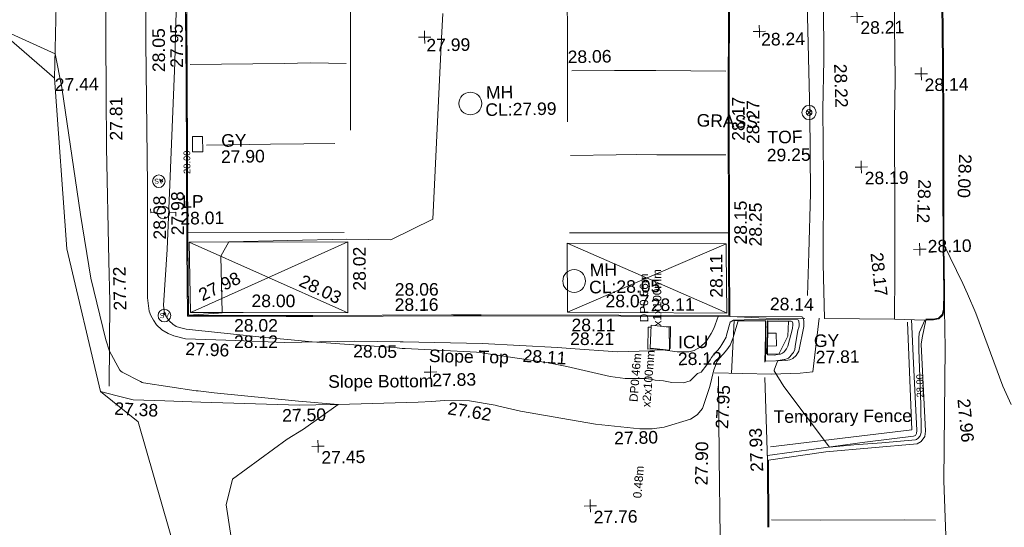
# Model space of a CAD drawing. Header units: millimetres. Extents: x -287732 to 520720, y -88450 to 287754.
# Tile 190 of 256: x -36052 to -6642, y 99542 to 114701. Entities that reach past the tile are written whole.
import ezdxf

# ---------------------------------------------------------------- set-up
doc = ezdxf.new("R2010")
doc.units = ezdxf.units.MM
doc.linetypes.add('IMPORT-UG_ELEC_QLB2 _2_', pattern=[2500, 1500, -300, 0, -50, 150, -300, 0, -200])
doc.linetypes.add('IMPORT-UG_ELEC_STREET LIGHTING_QLB2 _2_', pattern=[2700, 1500, -300, 0, -250, 150, -300, 0, -200])
for name, color, linetype, lineweight, true_color in [('00__TOPO__TOP_OF_FENCE_SYMBOL', 7, 'Continuous', 9, 0x666666), ('00_TOPO_FENCE', 7, 'Continuous', 9, 0x3f7f4f), ('00_TOPO_FENCE_2D', 7, 'Continuous', 9, 0x3f7f4f), ('00_TOPO_FOOTPATH', 7, 'Continuous', 9, 0xa50000), ('00_TOPO_FURN_LAMP_POST', 7, 'Continuous', 9, 0x666666), ('00_TOPO_KERB_BOTTOM', 1, 'Continuous', 9, 0xff0000), ('00_TOPO_KERB_TOP', 7, 'Continuous', 9, 0xa500a5), ('00_TOPO_LEVEL_SPOT', 7, 'Continuous', 9, 0x666666), ('00_TOPO_ROAD_MARKING_WHITE_CONTINUOUS', 7, 'Continuous', 9, 0x999999), ('00_TOPO_SERV_GULLY', 7, 'Continuous', 9, 0x5252a5), ('00_TOPO_SERV_IC', 5, 'Continuous', 9, 0x0000ff), ('00_TOPO_SERV_MH', 7, 'Continuous', 9, 0x666666), ('00_TOPO_SERV_STOP_VALVE', 7, 'Continuous', 9, 0x666666), ('00_TOPO_TOP_OF_FENCE', 7, 'Continuous', 9, 0x666666), ('00_UAV_CONCRETE', 9, 'Continuous', 9, 0x808080), ('00_UAV_FENCE', 7, 'Continuous', 9, 0x264c2f), ('00_UAV_FORM_LINES', 7, 'Continuous', 9, 0x666666), ('00_UAV_KERB_BOTTOM', 1, 'Continuous', 9, 0xff0000), ('00_UAV_KERB_TOP', 7, 'Continuous', 9, 0xa500a5), ('00_UAV_LEVEL_SPOT', 7, 'Continuous', 9, 0x666666), ('00_UAV_ROAD_MARKING_WHITE_CONTINUOUS', 7, 'Continuous', 9, 0x999999), ('00_UAV_ROAD_MARKING_YELLOW_CONTINUOUS', 40, 'Continuous', 9, 0xffbf00), ('00_UAV_SERV_GULLY', 7, 'Continuous', 9, 0x5252a5), ('00_UAV_SLOPE_BOTTOM', 30, 'Continuous', 9, 0xff7f00), ('00_UAV_SLOPE_TOP', 40, 'Continuous', 9, 0xffbf00), ('00_UAV_WALL_RETAINING', 7, 'Continuous', 9, 0x7c00a5), ('01_DTM_CONTOUR_MJR', 7, 'Continuous', 9, 0x7f3f00), ('01_DTM_CONTOUR_MNR', 7, 'Continuous', 9, 0xa5a552), ('01_DTM_CONTOUR_MNR_LABELS', 7, 'Continuous', 9, 0xa5a552), ('12333-PUM-2D-U-0001-C01 - Rev2_REVIT IMPORT_dwg', 7, 'Continuous', 9, 0x767676), ('PUM-ELECTRIC-MH', 1, 'Continuous', 9, 0xff0000), ('PUM-ELECTRIC-QLB2', 1, 'IMPORT-UG_ELEC_QLB2 _2_', 9, 0xff0000)]:
    doc.layers.add(name, color=color, linetype=linetype, lineweight=lineweight, true_color=true_color)
for name, color, linetype, lineweight in [('00_TOPO_DRIVE_WAY', 7, 'Continuous', 9), ('00_TOPO_ROAD_EDGE', 7, 'Continuous', 9), ('00_TOPO_SURFACE', 7, 'Continuous', 9), ('00_TOPO_SURVEY_TEXT', 7, 'Continuous', 9), ('GEN-TEXT', 7, 'Continuous', 9)]:
    doc.layers.add(name, color=color, linetype=linetype, lineweight=lineweight)
doc.styles.add('Arial_1', font='arial.ttf', dxfattribs={"height": 250})
doc.styles.add('Swis721 Lt BT', font='swissl.ttf', dxfattribs={"height": 400})
doc.styles.add('Swis721 Lt BT_1', font='swissl.ttf', dxfattribs={"height": 200})
doc.styles.add('Swis721 Lt BT_2', font='swissl.ttf', dxfattribs={"height": 375})

# ---------------------------------------------------------------- blocks, each defined once
blk = doc.blocks.new('12333-PUM-2D-U-0001-C01 - Rev2_REVIT IMPORT_dwg_MSL_Lamp_Post_SYM-2077199-Site Location Plan Proposed')
at = {"layer": '00_TOPO_FURN_LAMP_POST', "color": 254, "true_color": 0xcccccc, "flags": 128}
for points in [[(-500, 0), (-1000, 0), (-1000, 317)], [(500, 0), (1000, 0), (1000, -317)]]:
    blk.add_lwpolyline(points, dxfattribs=at)
at = {"layer": '00_TOPO_FURN_LAMP_POST', "color": 254, "true_color": 0xcccccc}
blk.add_circle((0, 0), 500, dxfattribs=at)
blk = doc.blocks.new('12333-PUM-2D-U-0001-C01 - Rev2_REVIT IMPORT_dwg_MM-2077200-Site Location Plan Proposed')
at = {"layer": '00_TOPO_LEVEL_SPOT', "color": 254, "true_color": 0xcccccc, "flags": 128}
for points in [[(0, -500), (0, 0), (-500, 0)], [(500, 0), (0, 0), (0, 500)]]:
    blk.add_lwpolyline(points, dxfattribs=at)
blk = doc.blocks.new('12333-PUM-2D-U-0001-C01 - Rev2_REVIT IMPORT_dwg_MSL_Sluice_Valve_SYM-2077246-Site Location Plan Proposed')
at = {"layer": '00_TOPO_SERV_STOP_VALVE', "color": 254, "true_color": 0xcccccc}
blk.add_circle((0, 0), 500, dxfattribs=at)
at = {"layer": '00_TOPO_SERV_STOP_VALVE', "insert": (0, 199), "char_height": 400, "width": 785.11, "attachment_point": 2, "line_spacing_factor": 1.005062, "style": 'Swis721 Lt BT'}
blk.add_mtext('SV', dxfattribs=at)
blk = doc.blocks.new('12333-PUM-2D-U-0001-C01 - Rev2_REVIT IMPORT_dwg_UAV-2077255-Site Location Plan Proposed')
at = {"layer": '00_UAV_LEVEL_SPOT', "color": 254, "true_color": 0xcccccc, "flags": 128}
for points in [[(0, -500), (0, 0), (-500, 0)], [(500, 0), (0, 0), (0, 500)]]:
    blk.add_lwpolyline(points, dxfattribs=at)
blk = doc.blocks.new('12333-PUM-2D-U-0001-C01 - Rev2_REVIT IMPORT_dwg_MSL_Node_LineworkTOF-2077201-Site Location Plan Proposed')
at = {"layer": '00__TOPO__TOP_OF_FENCE_SYMBOL', "color": 254, "true_color": 0xcccccc, "flags": 128}
for points in [[(165, 165), (0, 0), (-165, 165)], [(165, -165), (0, 0), (-165, -165)]]:
    blk.add_lwpolyline(points, dxfattribs=at)
at = {"layer": '00__TOPO__TOP_OF_FENCE_SYMBOL', "color": 254, "true_color": 0xcccccc}
for radius in [563, 234]:
    blk.add_circle((0, 0), radius, dxfattribs=at)
blk = doc.blocks.new('12333-PUM-2D-U-0001-C01 - Rev2_REVIT IMPORT_dwg_MGS62954_T2_Galway_ITM_3d_Rev1-2077680-Site Location Plan Proposed')
at = {"layer": '00_TOPO_DRIVE_WAY', "color": 254, "true_color": 0xcccccc, "flags": 128}
blk.add_lwpolyline([(533894824, 725661292), (533894479, 725661310), (533893890, 725661340)], dxfattribs=at)
at = {"layer": '00_TOPO_FENCE', "color": 254, "true_color": 0xcccccc, "flags": 128}
blk.add_lwpolyline([(533891519, 725673277), (533891446, 725670829), (533891460, 725667548), (533891439, 725665129), (533891360, 725663363), (533891303, 725662093)], dxfattribs=at)
at = {"layer": '00_TOPO_FENCE_2D', "color": 254, "true_color": 0xcccccc, "flags": 128}
for points in [[(533891631, 725661410), (533891419, 725659810), (533891037, 725659775), (533890173, 725659760), (533888482, 725659833)], [(533890120, 725657592), (533894349, 725658023), (533894276, 725661241)]]:
    blk.add_lwpolyline(points, dxfattribs=at)
at = {"layer": '00_TOPO_FOOTPATH', "color": 254, "true_color": 0xcccccc, "flags": 128}
for points in [[(533895645, 725683890), (533894270, 725683915), (533894254, 725683278), (533894242, 725682187), (533894205, 725679310), (533894149, 725676907), (533894137, 725675231), (533894115, 725673802), (533894089, 725672411), (533894069, 725671114), (533894042, 725670102), (533894033, 725668496), (533893993, 725667280), (533893945, 725664481), (533893918, 725662731), (533893890, 725661340)], [(533893890, 725661340), (533891796, 725661390), (533891783, 725663030), (533891838, 725665615), (533891857, 725667649), (533891913, 725669116), (533891931, 725670837), (533891969, 725673333), (533891949, 725673643)], [(533837271, 725648645), (533839604, 725648601), (533842335, 725648558), (533845131, 725648518), (533848796, 725648439), (533850985, 725648363), (533854020, 725648331), (533857372, 725648273), (533860171, 725648238), (533863565, 725648186), (533867771, 725648127), (533870573, 725648051), (533871804, 725648040), (533872430, 725648048), (533875790, 725647983), (533878716, 725647943), (533881609, 725647887), (533885852, 725647828), (533888400, 725647770), (533888460, 725649319), (533888493, 725652011), (533888568, 725654926), (533888578, 725657297), (533888600, 725659720)]]:
    blk.add_lwpolyline(points, dxfattribs=at)
at = {"layer": '00_TOPO_KERB_BOTTOM', "color": 254, "true_color": 0xcccccc}
blk.add_line((533890044, 725657192), (533890020, 725655188), dxfattribs=at)
at = {"layer": '00_TOPO_KERB_BOTTOM', "color": 254, "true_color": 0xcccccc, "flags": 128}
blk.add_lwpolyline([(533895492, 725670742), (533895478, 725668969), (533895457, 725667173), (533895425, 725665227), (533895401, 725663539), (533895395, 725662111), (533895380, 725661598), (533895333, 725661433), (533895209, 725661323), (533895036, 725661293), (533894824, 725661292)], dxfattribs=at)
at = {"layer": '00_TOPO_KERB_TOP', "color": 254, "true_color": 0xcccccc}
blk.add_line((533889995, 725655189), (533890020, 725657170), dxfattribs=at)
at = {"layer": '00_TOPO_KERB_TOP', "color": 254, "true_color": 0xcccccc, "flags": 128}
blk.add_lwpolyline([(533895466, 725670742), (533895452, 725668969), (533895431, 725667173), (533895399, 725665227), (533895375, 725663540), (533895369, 725662112), (533895354, 725661602), (533895311, 725661448), (533895197, 725661347), (533895032, 725661318), (533894824, 725661318)], dxfattribs=at)
at = {"layer": '00_TOPO_ROAD_EDGE', "color": 254, "true_color": 0xcccccc, "flags": 128}
for points in [[(533877740, 725667260), (533877810, 725671320), (533877870, 725674550), (533877910, 725677270), (533877940, 725679620), (533877980, 725681230), (533878010, 725683300), (533878040, 725685470), (533878060, 725687080), (533878090, 725688640), (533878100, 725690090), (533878160, 725692660), (533878200, 725695180), (533878240, 725697660), (533878290, 725700020), (533878330, 725702510), (533878390, 725705230), (533878410, 725707470), (533878420, 725708550)], [(533884584, 725685924), (533884520, 725683760), (533884410, 725678270), (533884360, 725674900), (533884320, 725673410), (533884290, 725671610), (533884260, 725669530), (533884220, 725667400)], [(533895380, 725661598), (533895386, 725660443), (533895329, 725658505), (533895270, 725656486), (533895320, 725654026), (533895227, 725650913), (533895121, 725648045), (533894986, 725647163), (533894772, 725646159), (533894696, 725645950)]]:
    blk.add_lwpolyline(points, dxfattribs=at)
at = {"layer": '00_TOPO_ROAD_MARKING_WHITE_CONTINUOUS', "color": 254, "true_color": 0xcccccc, "flags": 128}
for points in [[(533877640, 725669260), (533876590, 725669290), (533875790, 725669290)], [(533884380, 725668920), (533885650, 725668910), (533886890, 725668890)], [(533875340, 725666890), (533876340, 725666880), (533877260, 725666870)], [(533885660, 725666390), (533886280, 725666390), (533886870, 725666370)], [(533890110, 725655410), (533891560, 725655370), (533894090, 725655340), (533895000, 725655310)]]:
    blk.add_lwpolyline(points, dxfattribs=at)
at = {"layer": '00_TOPO_SERV_GULLY', "color": 254, "true_color": 0xcccccc}
for p, q in [((533873316, 725667154), (533873012, 725667154)), ((533873012, 725667154), (533873012, 725666697)), ((533873316, 725666697), (533873316, 725667154)), ((533873316, 725666697), (533873012, 725666697))]:
    blk.add_line(p, q, dxfattribs=at)
at = {"layer": '00_TOPO_SERV_IC', "color": 254, "true_color": 0xcccccc}
for p, q in [((533886575, 725660601), (533886613, 725661287)), ((533886613, 725661287), (533887147, 725661211)), ((533887147, 725661211), (533887147, 725660525)), ((533886575, 725660601), (533887147, 725660525))]:
    blk.add_line(p, q, dxfattribs=at)
at = {"layer": '00_TOPO_SERV_MH', "color": 254, "true_color": 0xcccccc}
for centre in [(533881330, 725667996), (533884337, 725662643)]:
    blk.add_circle(centre, 339, dxfattribs=at)
at = {"layer": '00_TOPO_SURFACE', "color": 254, "true_color": 0xcccccc}
blk.add_line((533890020, 725657170), (533889980, 725659661), dxfattribs=at)
at = {"layer": '00_TOPO_SURFACE', "color": 254, "true_color": 0xcccccc, "flags": 128}
blk.add_lwpolyline([(533872230, 725648046), (533872457, 725650675), (533872766, 725652997), (533871245, 725658663), (533870130, 725659590), (533869206, 725663868), (533868929, 725668968), (533867513, 725670235), (533863196, 725670595), (533858684, 725670388), (533851815, 725670284), (533844993, 725669701), (533838118, 725669333), (533831737, 725668808), (533825871, 725668589), (533819290, 725668477), (533816561, 725668432), (533813689, 725668438), (533811207, 725668706), (533808951, 725669079), (533805382, 725669166), (533801897, 725669302), (533799767, 725669245), (533797809, 725669252)], dxfattribs=at)
at = {"layer": '00_UAV_CONCRETE', "color": 254, "true_color": 0xcccccc, "flags": 128}
blk.add_lwpolyline([(533888987, 725659811), (533889092, 725661381), (533890044, 725661349)], dxfattribs=at)
blk.add_lwpolyline([(533890049, 725660369), (533890089, 725661353), (533890715, 725661320), (533890690, 725660882), (533890413, 725660355)], close=True, dxfattribs=at)
at = {"layer": '00_UAV_FENCE', "color": 254, "true_color": 0xcccccc, "flags": 128}
blk.add_lwpolyline([(533871180, 725708480), (533871084, 725703482), (533871032, 725700791), (533870991, 725698483), (533870902, 725693484), (533870875, 725691996), (533870810, 725688485), (533870731, 725684282), (533870714, 725683486), (533870608, 725678488), (533870540, 725675317), (533870518, 725673490), (533870457, 725668490), (533870437, 725666875), (533870451, 725663492), (533870456, 725662277), (533870393, 725659745)], dxfattribs=at)
at = {"layer": '00_UAV_FORM_LINES', "color": 254, "true_color": 0xcccccc, "flags": 128}
for points in [[(533871586, 725662360), (533871650, 725665710), (533871668, 725669999), (533871723, 725673539), (533871833, 725678033), (533871930, 725684728), (533872027, 725688226)], [(533868929, 725668968), (533869009, 725671156), (533869147, 725674024), (533869366, 725677848)], [(533888967, 725661500), (533891117, 725661453), (533891144, 725661441), (533891147, 725661436), (533891175, 725661338), (533891180, 725661255), (533891175, 725661161), (533891010, 725660430), (533890926, 725660302), (533890832, 725660216), (533890739, 725660172), (533890618, 725660156), (533890008, 725660151), (533890036, 725661349)], [(533890018, 725657331), (533892937, 725657683), (533894395, 725657832), (533894455, 725657850), (533894479, 725657909), (533894497, 725658005), (533894430, 725660010), (533894395, 725661314)], [(533894824, 725661292), (533894702, 725660763), (533894665, 725660575), (533894748, 725657975), (533894726, 725657817), (533894622, 725657670), (533894498, 725657599), (533891768, 725657409), (533890044, 725657192)]]:
    blk.add_lwpolyline(points, dxfattribs=at)
blk.add_lwpolyline([(533890071, 725660336), (533890097, 725661348), (533890796, 725661329), (533890832, 725661320), (533890846, 725661272), (533890848, 725661229), (533890831, 725661107), (533890689, 725660583), (533890644, 725660506), (533890570, 725660421), (533890519, 725660380), (533890464, 725660355), (533890420, 725660347), (533890272, 725660329)], close=True, dxfattribs=at)
at = {"layer": '00_UAV_KERB_BOTTOM', "color": 254, "true_color": 0xcccccc, "flags": 128}
blk.add_lwpolyline([(533889155, 725673243), (533889044, 725668472), (533889040, 725668245), (533888964, 725663246), (533888938, 725661531), (533885654, 725661599), (533881542, 725661685), (533880655, 725661697), (533876514, 725661751), (533875656, 725661767), (533872800, 725661819), (533872825, 725663962), (533872883, 725668962), (533872905, 725670811), (533872963, 725673961), (533873055, 725678960), (533873059, 725679161), (533873143, 725683959), (533873198, 725687109), (533873240, 725688958), (533873283, 725690870)], dxfattribs=at)
at = {"layer": '00_UAV_KERB_TOP', "color": 254, "true_color": 0xcccccc, "flags": 128}
blk.add_lwpolyline([(533889171, 725673248), (533889074, 725668471), (533889071, 725668249), (533888994, 725663250), (533888967, 725661500), (533885718, 725661568), (533881541, 725661655), (533880719, 725661666), (533876513, 725661721), (533875720, 725661735), (533872770, 725661790), (533872793, 725663838), (533872852, 725668838), (533872875, 725670811), (533872931, 725673837), (533873023, 725678836), (533873029, 725679161), (533873111, 725683835), (533873168, 725687110), (533873209, 725688834), (533873257, 725690870)], dxfattribs=at)
at = {"layer": '00_UAV_ROAD_MARKING_WHITE_CONTINUOUS', "color": 254, "true_color": 0xcccccc}
for p, q in [((533875790, 725669290), (533872984, 725669307)), ((533888977, 725668827), (533886890, 725668890)), ((533875340, 725666890), (533873429, 725666889)), ((533884295, 725666389), (533885660, 725666390)), ((533886870, 725666370), (533888934, 725666330)), ((533877491, 725664208), (533872829, 725664287)), ((533888976, 725664002), (533884225, 725664080))]:
    blk.add_line(p, q, dxfattribs=at)
at = {"layer": '00_UAV_ROAD_MARKING_YELLOW_CONTINUOUS', "color": 254, "true_color": 0xcccccc}
blk.add_line((533888900, 725663676), (533884119, 725661717), dxfattribs=at)
at = {"layer": '00_UAV_ROAD_MARKING_YELLOW_CONTINUOUS', "color": 254, "true_color": 0xcccccc, "flags": 128}
for points in [[(533872859, 725664007), (533877596, 725663935), (533877592, 725663673), (533877567, 725661809), (533874432, 725661872), (533872868, 725661903)], [(533884148, 725663775), (533888900, 725663676), (533888897, 725663429), (533888879, 725661607), (533885702, 725661680), (533884119, 725661717)]]:
    blk.add_lwpolyline(points, close=True, dxfattribs=at)
for points in [[(533872859, 725664007), (533877389, 725661892), (533877567, 725661809)], [(533877596, 725663935), (533873002, 725661961), (533872868, 725661903)], [(533884148, 725663775), (533888693, 725661692), (533888879, 725661607)]]:
    blk.add_lwpolyline(points, dxfattribs=at)
at = {"layer": '00_UAV_SERV_GULLY', "color": 254, "true_color": 0xcccccc}
for p, q in [((533890080, 725660601), (533890080, 725660982)), ((533890080, 725660982), (533890347, 725660982)), ((533890347, 725660982), (533890347, 725660601)), ((533890080, 725660601), (533890347, 725660601))]:
    blk.add_line(p, q, dxfattribs=at)
at = {"layer": '00_UAV_SLOPE_BOTTOM', "color": 254, "true_color": 0xcccccc, "flags": 128}
blk.add_lwpolyline([(533890036, 725661349), (533889219, 725661369), (533889051, 725660845), (533888961, 725660648), (533888864, 725660513), (533888751, 725660381), (533888643, 725660260), (533888554, 725660153), (533888503, 725660020), (533888459, 725659915), (533888338, 725659425), (533888105, 725658765), (533887939, 725658585), (533887737, 725658458), (533886946, 725658235), (533886595, 725658187), (533886223, 725658196), (533884905, 725658360), (533882668, 725658789), (533882024, 725658950), (533881913, 725658978), (533881147, 725659122), (533880395, 725659139), (533880027, 725659118), (533879614, 725659108), (533877231, 725659083), (533877044, 725659082), (533876074, 725659079), (533873129, 725659217), (533872050, 725659276), (533871103, 725659329), (533870628, 725659455), (533870130, 725659590)], dxfattribs=at)
at = {"layer": '00_UAV_SLOPE_TOP', "color": 254, "true_color": 0xcccccc, "flags": 128}
blk.add_lwpolyline([(533888621, 725661508), (533888485, 725661148), (533888401, 725661005), (533888248, 725660772), (533888066, 725660598), (533887888, 725660503), (533887721, 725660470), (533887556, 725660467), (533887381, 725660477), (533886955, 725660544), (533886778, 725660542), (533886564, 725660516), (533885599, 725660504), (533884193, 725660628), (533883804, 725660662), (533881556, 725660826), (533879202, 725660916), (533879106, 725660920), (533877752, 725660959), (533875643, 725660958), (533874206, 725661038), (533872699, 725661123), (533872350, 725661217), (533872188, 725661290), (533871997, 725661400), (533871846, 725661549), (533871759, 725661690), (533871674, 725661835), (533871631, 725661964), (533871586, 725662360)], dxfattribs=at)
at = {"layer": '00_UAV_WALL_RETAINING', "color": 254, "true_color": 0xcccccc}
blk.add_line((533890044, 725661349), (533889994, 725660122), dxfattribs=at)
at = {"layer": '00_UAV_WALL_RETAINING', "color": 254, "true_color": 0xcccccc, "flags": 128}
blk.add_lwpolyline([(533891212, 725661399), (533890050, 725661437), (533888967, 725661500)], dxfattribs=at)
at = {"layer": '01_DTM_CONTOUR_MJR', "color": 254, "true_color": 0xcccccc, "flags": 128}
blk.add_lwpolyline([(533874036, 725654576), (533873828, 725656140), (533874036, 725656908), (533875685, 725658066), (533876182, 725658360), (533877230, 725659080), (533876042, 725659201), (533873526, 725659494), (533873054, 725659555), (533872996, 725659563), (533871427, 725659825), (533871383, 725659839), (533871333, 725659865), (533870790, 725660152), (533870751, 725660188), (533870727, 725660220), (533870420, 725660790), (533870319, 725661134), (533869910, 725662980), (533869629, 725664891), (533869134, 725668686), (533868960, 725669700), (533867649, 725670316)], dxfattribs=at)
at = {"layer": '01_DTM_CONTOUR_MNR', "color": 254, "true_color": 0xcccccc, "flags": 128}
for points in [[(533897326, 725658726), (533897090, 725659284), (533896314, 725661475), (533896074, 725662053), (533895947, 725662361), (533895400, 725663540), (533895390, 725662165), (533895388, 725662110), (533895380, 725661621), (533895375, 725661600), (533895326, 725661434), (533895205, 725661336), (533895047, 725661293), (533894830, 725661291), (533894790, 725661290), (533894628, 725660939), (533894617, 725660908), (533894598, 725660760), (533894599, 725660405), (533894616, 725659333), (533894625, 725658767), (533894623, 725657985), (533894618, 725657941), (533894605, 725657865), (533894592, 725657835), (533894534, 725657767), (533894479, 725657732), (533894445, 725657726), (533893442, 725657654), (533892607, 725657603), (533891880, 725657550), (533890542, 725659387), (533890267, 725659853), (533890263, 725659881), (533890366, 725660144), (533890390, 725660160), (533890565, 725660187), (533890588, 725660191), (533890698, 725660231), (533890752, 725660280), (533890773, 725660307), (533890832, 725660371), (533890848, 725660396), (533890888, 725660487), (533890907, 725660575), (533890996, 725661055), (533891024, 725661138), (533891034, 725661191), (533891032, 725661241), (533891031, 725661259), (533891025, 725661307), (533891023, 725661331), (533891020, 725661360), (533890995, 725661363), (533890425, 725661385), (533890079, 725661388), (533890044, 725661389), (533889394, 725661399), (533889075, 725661395), (533888973, 725661335), (533888864, 725660943), (533888847, 725660890), (533888775, 725660766), (533888713, 725660666), (533888661, 725660595), (533888590, 725660505), (533888515, 725660424), (533888462, 725660366), (533888401, 725660289), (533888355, 725660216), (533888317, 725660164), (533888277, 725660100), (533888253, 725660067), (533888084, 725659854), (533888032, 725659835), (533887977, 725659821), (533887753, 725659602), (533887547, 725659541), (533887204, 725659558), (533886956, 725659613), (533886847, 725659628), (533886710, 725659637), (533886575, 725659669), (533886438, 725659690), (533885815, 725659703), (533885365, 725659772), (533884072, 725660097), (533883533, 725660218), (533881730, 725660518), (533881615, 725660539), (533881495, 725660560), (533881382, 725660571), (533879257, 725660717), (533879213, 725660718), (533879165, 725660722), (533878933, 725660747), (533877721, 725660854), (533876480, 725660960), (533875743, 725661050), (533875080, 725661122), (533872730, 725661409), (533872527, 725661460), (533872430, 725661497), (533872327, 725661565), (533872236, 725661651), (533872175, 725661731), (533872091, 725661891), (533872058, 725662134), (533872196, 725663799), (533872526, 725669372), (533872582, 725670616), (533872634, 725671370)], [(533872891, 725670810), (533872846, 725666390), (533872800, 725661820), (533873702, 725661866), (533873810, 725661880), (533873800, 725663570), (533874050, 725663990), (533877567, 725664014), (533878886, 725663968), (533880148, 725664565), (533880504, 725669959), (533880555, 725670700)]]:
    blk.add_lwpolyline(points, dxfattribs=at)
at = {"xscale": 0.375, "yscale": 0.375, "zscale": 0.375}
for name, p in [('12333-PUM-2D-U-0001-C01 - Rev2_REVIT IMPORT_dwg_MM-2077200-Site Location Plan Proposed', (533892923, 725670391)), ('12333-PUM-2D-U-0001-C01 - Rev2_REVIT IMPORT_dwg_UAV-2077255-Site Location Plan Proposed', (533880000, 725670000)), ('12333-PUM-2D-U-0001-C01 - Rev2_REVIT IMPORT_dwg_UAV-2077255-Site Location Plan Proposed', (533890000, 725670000)), ('12333-PUM-2D-U-0001-C01 - Rev2_REVIT IMPORT_dwg_MM-2077200-Site Location Plan Proposed', (533894811, 725668649)), ('12333-PUM-2D-U-0001-C01 - Rev2_REVIT IMPORT_dwg_MSL_Node_LineworkTOF-2077201-Site Location Plan Proposed', (533891441, 725667552)), ('12333-PUM-2D-U-0001-C01 - Rev2_REVIT IMPORT_dwg_MSL_Sluice_Valve_SYM-2077246-Site Location Plan Proposed', (533871988, 725665839)), ('12333-PUM-2D-U-0001-C01 - Rev2_REVIT IMPORT_dwg_MM-2077200-Site Location Plan Proposed', (533892973, 725665896)), ('12333-PUM-2D-U-0001-C01 - Rev2_REVIT IMPORT_dwg_MSL_Lamp_Post_SYM-2077199-Site Location Plan Proposed', (533872102, 725664902)), ('12333-PUM-2D-U-0001-C01 - Rev2_REVIT IMPORT_dwg_MM-2077200-Site Location Plan Proposed', (533894675, 725663410)), ('12333-PUM-2D-U-0001-C01 - Rev2_REVIT IMPORT_dwg_MSL_Sluice_Valve_SYM-2077246-Site Location Plan Proposed', (533872083, 725661825)), ('12333-PUM-2D-U-0001-C01 - Rev2_REVIT IMPORT_dwg_UAV-2077255-Site Location Plan Proposed', (533880000, 725660000)), ('12333-PUM-2D-U-0001-C01 - Rev2_REVIT IMPORT_dwg_MM-2077200-Site Location Plan Proposed', (533876602, 725657841)), ('12333-PUM-2D-U-0001-C01 - Rev2_REVIT IMPORT_dwg_MM-2077200-Site Location Plan Proposed', (533884703, 725655919))]:
    blk.add_blockref(name, p, dxfattribs=at)
at = {"layer": '00_TOPO_FENCE_2D', "color": 251, "true_color": 0x666666, "insert": (533890224, 725658677), "char_height": 375, "width": 4753.65, "attachment_point": 1, "rotation": 359.4137, "line_spacing_factor": 1.005062, "style": 'Swis721 Lt BT_2'}
blk.add_mtext('Temporary Fence', dxfattribs=at)
at = {"layer": '00_TOPO_FOOTPATH', "color": 251, "true_color": 0x666666, "char_height": 375, "width": 1495.9, "attachment_point": 1, "line_spacing_factor": 1.005062, "style": 'Swis721 Lt BT_2'}
for s, insert, rotation in [('28.22', (533892588, 725668993), 270.819), ('28.17', (533893574, 725663355), 275.2407), ('27.90', (533887838, 725656482), 87.9452)]:
    blk.add_mtext(s, dxfattribs=dict(at, insert=insert, rotation=rotation))
at = {"layer": '00_TOPO_FURN_LAMP_POST', "char_height": 375, "attachment_point": 1, "line_spacing_factor": 1.005062, "style": 'Swis721 Lt BT_2'}
for s, insert, width in [('LP', (533872671, 725665404), 707.59), ('28.01', (533872609, 725664906), 1495.9)]:
    blk.add_mtext(s, dxfattribs=dict(at, insert=insert, width=width))
at = {"layer": '00_TOPO_KERB_BOTTOM', "color": 251, "true_color": 0x666666, "insert": (533896277, 725666218), "char_height": 375, "width": 1495.9, "attachment_point": 1, "rotation": 266.7583, "line_spacing_factor": 1.005062, "style": 'Swis721 Lt BT_2'}
blk.add_mtext('28.00', dxfattribs=at)
at = {"layer": '00_TOPO_KERB_TOP', "color": 251, "true_color": 0x666666, "insert": (533895049, 725665485), "char_height": 375, "width": 1495.9, "attachment_point": 1, "rotation": 266.7583, "line_spacing_factor": 1.005062, "style": 'Swis721 Lt BT_2'}
blk.add_mtext('28.12', dxfattribs=at)
at = {"layer": '00_TOPO_LEVEL_SPOT', "char_height": 375, "width": 1495.9, "attachment_point": 1, "line_spacing_factor": 1.005062, "style": 'Swis721 Lt BT_2'}
for s, insert in [('28.21', (533893018, 725670243)), ('28.14', (533894906, 725668502)), ('28.19', (533893069, 725665749)), ('28.10', (533894914, 725663682)), ('27.45', (533876697, 725657694)), ('27.76', (533884798, 725655772))]:
    blk.add_mtext(s, dxfattribs=dict(at, insert=insert))
at = {"layer": '00_TOPO_ROAD_EDGE', "color": 251, "true_color": 0x666666, "insert": (533884260, 725669525), "char_height": 375, "width": 1495.9, "attachment_point": 1, "line_spacing_factor": 1.005062, "style": 'Swis721 Lt BT_2'}
blk.add_mtext('28.06', dxfattribs=at)
at = {"layer": '00_TOPO_ROAD_EDGE', "color": 251, "true_color": 0x666666, "insert": (533896096, 725658944), "char_height": 375, "width": 1495.9, "attachment_point": 1, "rotation": 274.535, "line_spacing_factor": 1.005062, "style": 'Swis721 Lt BT_2'}
blk.add_mtext('27.96', dxfattribs=at)
at = {"layer": '00_TOPO_SERV_GULLY', "color": 251, "true_color": 0x666666, "char_height": 375, "attachment_point": 1, "line_spacing_factor": 1.005062, "style": 'Swis721 Lt BT_2'}
for s, insert, width in [('GY', (533873871, 725667207), 821.56), ('27.90', (533873854, 725666724), 1495.9)]:
    blk.add_mtext(s, dxfattribs=dict(at, insert=insert, width=width))
at = {"layer": '00_TOPO_SERV_IC', "color": 251, "true_color": 0x666666, "char_height": 375, "attachment_point": 1, "line_spacing_factor": 1.005062, "style": 'Swis721 Lt BT_2'}
for s, insert, width in [('ICU', (533887410, 725660949), 1021.01), ('28.12', (533887396, 725660448), 1495.9)]:
    blk.add_mtext(s, dxfattribs=dict(at, insert=insert, width=width))
at = {"layer": '00_TOPO_SERV_MH', "char_height": 375, "attachment_point": 1, "line_spacing_factor": 1.005062, "style": 'Swis721 Lt BT_2'}
for s, insert, width in [('MH', (533881803, 725668505), 949.78), ('CL:27.99', (533881775, 725667991), 2440.93), ('MH', (533884809, 725663152), 949.78), ('CL:28.05', (533884782, 725662638), 2440.93)]:
    blk.add_mtext(s, dxfattribs=dict(at, insert=insert, width=width))
at = {"layer": '00_TOPO_SURFACE', "color": 251, "true_color": 0x666666, "insert": (533868929, 725668963), "char_height": 375, "width": 1495.9, "attachment_point": 1, "line_spacing_factor": 1.005062, "style": 'Swis721 Lt BT_2'}
blk.add_mtext('27.44', dxfattribs=at)
at = {"layer": '00_TOPO_SURFACE', "color": 251, "true_color": 0x666666, "insert": (533889512, 725656846), "char_height": 375, "width": 1495.9, "attachment_point": 1, "rotation": 91.1329, "line_spacing_factor": 1.005062, "style": 'Swis721 Lt BT_2'}
blk.add_mtext('27.93', dxfattribs=at)
at = {"layer": '00_TOPO_SURVEY_TEXT', "color": 251, "true_color": 0x666666, "insert": (533888090, 725667569), "char_height": 375, "width": 2018.28, "attachment_point": 1, "rotation": 357.3692, "line_spacing_factor": 1.005062, "style": 'Swis721 Lt BT_2'}
blk.add_mtext('GRASS', dxfattribs=at)
at = {"layer": '00_TOPO_TOP_OF_FENCE', "char_height": 375, "attachment_point": 1, "line_spacing_factor": 1.005062, "style": 'Swis721 Lt BT_2'}
for s, insert, width in [('TOF', (533890185, 725667021), 1163.48), ('29.25', (533890157, 725666486), 1495.9)]:
    blk.add_mtext(s, dxfattribs=dict(at, insert=insert, width=width))
at = {"layer": '00_UAV_CONCRETE', "color": 251, "true_color": 0x666666, "insert": (533888482, 725658165), "char_height": 375, "width": 1495.9, "attachment_point": 1, "rotation": 86.1512, "line_spacing_factor": 1.005062, "style": 'Swis721 Lt BT_2'}
blk.add_mtext('27.95', dxfattribs=at)
at = {"layer": '00_UAV_FENCE', "color": 251, "true_color": 0x666666, "char_height": 375, "width": 1495.9, "attachment_point": 1, "line_spacing_factor": 1.005062, "style": 'Swis721 Lt BT_2'}
for s, insert, rotation in [('27.81', (533870548, 725667077), 89.301), ('27.72', (533870576, 725661999), 90.2368)]:
    blk.add_mtext(s, dxfattribs=dict(at, insert=insert, rotation=rotation))
at = {"layer": '00_UAV_KERB_BOTTOM', "color": 251, "true_color": 0x666666, "char_height": 375, "width": 1495.9, "attachment_point": 1, "line_spacing_factor": 1.005062, "style": 'Swis721 Lt BT_2'}
for s, insert, rotation in [('27.95', (533872391, 725669218), 89.331), ('28.17', (533889126, 725666747), 89.1251), ('27.98', (533872333, 725664218), 89.331), ('28.15', (533889140, 725663647), 89.1251), ('28.06', (533878979, 725662671), 359.248), ('28.02', (533874161, 725661685), 358.9511), ('28.11', (533884240, 725661520), 358.8072)]:
    blk.add_mtext(s, dxfattribs=dict(at, insert=insert, rotation=rotation))
at = {"layer": '00_UAV_KERB_TOP', "color": 251, "true_color": 0x666666, "char_height": 375, "width": 1495.9, "attachment_point": 1, "line_spacing_factor": 1.005062, "style": 'Swis721 Lt BT_2'}
for s, insert, rotation in [('28.05', (533871856, 725669099), 89.331), ('28.27', (533889563, 725666642), 89.1251), ('28.08', (533871798, 725664100), 89.331), ('28.25', (533889585, 725663583), 89.1251), ('28.16', (533878967, 725662217), 359.248), ('28.12', (533874151, 725661196), 358.9511), ('28.21', (533884193, 725661110), 358.8072)]:
    blk.add_mtext(s, dxfattribs=dict(at, insert=insert, rotation=rotation))
at = {"layer": '00_UAV_LEVEL_SPOT', "char_height": 375, "width": 1495.9, "attachment_point": 1, "line_spacing_factor": 1.005062, "style": 'Swis721 Lt BT_2'}
for s, insert in [('27.99', (533880048, 725669947)), ('28.24', (533890048, 725669947)), ('27.83', (533880048, 725659947))]:
    blk.add_mtext(s, dxfattribs=dict(at, insert=insert))
at = {"layer": '00_UAV_ROAD_MARKING_YELLOW_CONTINUOUS', "color": 251, "true_color": 0x666666, "char_height": 375, "width": 1495.9, "attachment_point": 1, "line_spacing_factor": 1.005062, "style": 'Swis721 Lt BT_2'}
for s, insert, rotation in [('28.02', (533877735, 725662471), 89.2185), ('28.11', (533888390, 725662071), 89.4185), ('27.98', (533873070, 725662570), 24.4806), ('28.03', (533876255, 725662993), 333.2907), ('28.00', (533874695, 725662407), 358.854), ('28.07', (533885269, 725662220), 358.6762), ('28.11', (533886615, 725662076), 359.8356)]:
    blk.add_mtext(s, dxfattribs=dict(at, insert=insert, rotation=rotation))
at = {"layer": '00_UAV_SERV_GULLY', "color": 251, "true_color": 0x666666, "char_height": 375, "attachment_point": 1, "line_spacing_factor": 1.005062, "style": 'Swis721 Lt BT_2'}
for s, insert, width in [('GY', (533891466, 725660919), 821.56), ('27.81', (533891512, 725660431), 1495.9)]:
    blk.add_mtext(s, dxfattribs=dict(at, insert=insert, width=width))
at = {"layer": '00_UAV_SLOPE_BOTTOM', "color": 251, "true_color": 0x666666, "char_height": 375, "attachment_point": 1, "line_spacing_factor": 1.005062, "style": 'Swis721 Lt BT_2'}
for s, insert, width, rotation in [('Slope Bottom', (533876941, 725659957), 3685.14, 359.368), ('27.38', (533870551, 725659266), 1495.9, 356.2422), ('27.50', (533875547, 725658970), 1495.9, 0.1113), ('27.62', (533880534, 725659103), 1495.9, 349.9616), ('27.80', (533885449, 725658118), 1495.9, 0.2958)]:
    blk.add_mtext(s, dxfattribs=dict(at, insert=insert, width=width, rotation=rotation))
at = {"layer": '00_UAV_SLOPE_TOP', "color": 251, "true_color": 0x666666, "char_height": 375, "attachment_point": 1, "line_spacing_factor": 1.005062, "style": 'Swis721 Lt BT_2'}
for s, insert, width, rotation in [('27.96', (533872705, 725661013), 1495.9, 356.7921), ('28.05', (533877707, 725660852), 1495.9, 358.2974), ('Slope Top', (533879968, 725660675), 2763.86, 357.8428), ('28.11', (533882777, 725660630), 1495.9, 355.4928)]:
    blk.add_mtext(s, dxfattribs=dict(at, insert=insert, width=width, rotation=rotation))
at = {"layer": '00_UAV_WALL_RETAINING', "color": 251, "true_color": 0x666666, "insert": (533890179, 725662047), "char_height": 375, "width": 1495.9, "attachment_point": 1, "rotation": 358.127, "line_spacing_factor": 1.005062, "style": 'Swis721 Lt BT_2'}
blk.add_mtext('28.14', dxfattribs=at)
at = {"layer": '01_DTM_CONTOUR_MNR_LABELS', "color": 251, "true_color": 0x666666, "char_height": 200, "width": 797.8, "attachment_point": 2, "line_spacing_factor": 1.005062, "style": 'Swis721 Lt BT_1'}
for insert, rotation in [((533872735, 725666392), 89.4229), ((533894506, 725659333), 90.4357)]:
    blk.add_mtext('28.00', dxfattribs=dict(at, insert=insert, rotation=rotation))
blk = doc.blocks.new('12333-PUM-2D-U-0001-C01 - Rev2_REVIT IMPORT_dwg-1620468-Site Location Plan Proposed')
at = {"layer": 'GEN-TEXT', "color": 253, "true_color": 0xaaaaaa}
for p, q in [((230951, 49965), (231022, 50036)), ((231022, 49965), (230951, 50036)), ((230975, 45980), (231045, 46051)), ((231045, 45980), (230975, 46051))]:
    blk.add_line(p, q, dxfattribs=at)
at = {"layer": 'PUM-ELECTRIC-MH', "color": 21, "true_color": 0xffaaaa}
blk.add_line((245705, 44719), (245423, 44717), dxfattribs=at)
at = {"layer": 'PUM-ELECTRIC-MH', "color": 21, "true_color": 0xffaaaa, "flags": 128}
for points in [[(245423, 44717), (245445, 45374), (245530, 45374)], [(245920, 45377), (246111, 45379), (246089, 44722), (246067, 44721)]]:
    blk.add_lwpolyline(points, dxfattribs=at)
blk.add_blockref('12333-PUM-2D-U-0001-C01 - Rev2_REVIT IMPORT_dwg_MGS62954_T2_Galway_ITM_3d_Rev1-2077680-Site Location Plan Proposed', (-533641080, -725615854))
at = {"layer": 'PUM-ELECTRIC-QLB2', "char_height": 250, "attachment_point": 2, "line_spacing_factor": 0.941778, "style": 'Arial_1'}
for s, insert, width, rotation in [('DP0.56m\\Px1x100mm', (245209, 46251), 2038.46, 89.2913), ('DP0.46m\\Px2x100mm', (244908, 43886), 2038.46, 84.4516), ('0.48m', (244949, 40766), 1160.03, 84.4516)]:
    blk.add_mtext(s, dxfattribs=dict(at, insert=insert, width=width, rotation=rotation))

msp = doc.modelspace()

# ---------------------------------------------------------------- block references
at = {"layer": '12333-PUM-2D-U-0001-C01 - Rev2_REVIT IMPORT_dwg', "color": 254, "linetype": 'IMPORT-UG_ELEC_STREET LIGHTING_QLB2 _2_', "true_color": 0xffd4d4, "rotation": 0.9999999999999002}
msp.add_blockref('12333-PUM-2D-U-0001-C01 - Rev2_REVIT IMPORT_dwg-1620468-Site Location Plan Proposed', (-261895, 55870), dxfattribs=at)

doc.saveas('drawing.dxf')
